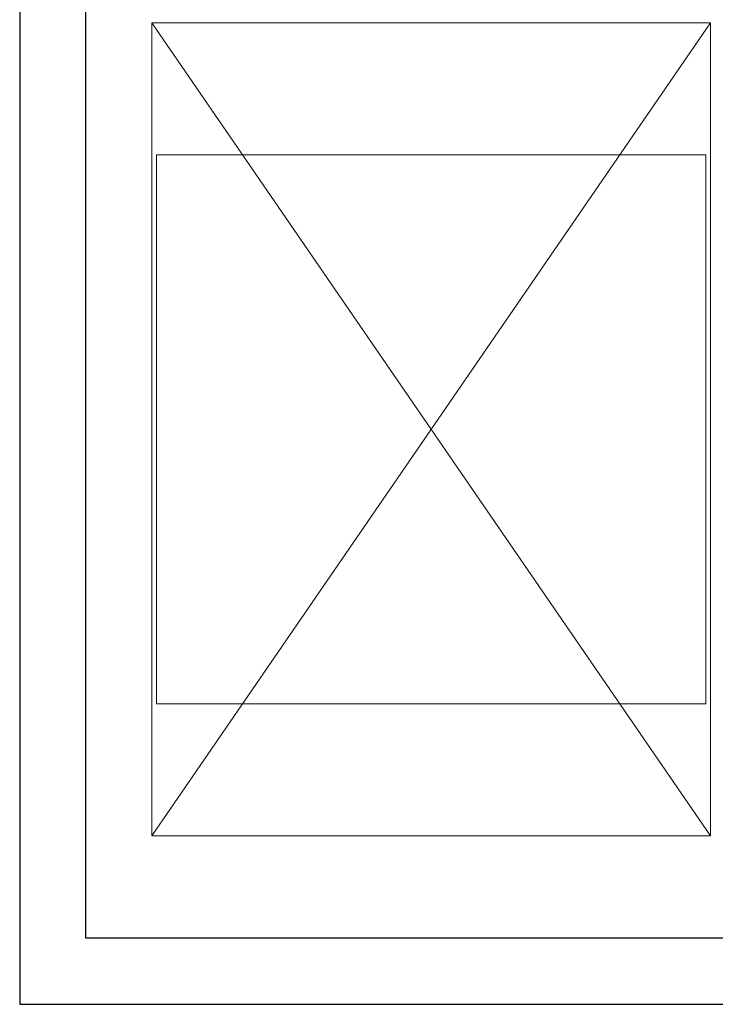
# Model space of a CAD drawing. Header units: millimetres. Extents: x 6612729504 to 6612744462, y 5733542327 to 5733549367.
# Tile 91 of 109: x 6612741999 to 6612742209, y 5733546411 to 5733546709. Entities that reach past the tile are written whole.
import ezdxf

# ---------------------------------------------------------------- set-up
doc = ezdxf.new("R2010")
doc.units = ezdxf.units.MM
doc.header["$MEASUREMENT"] = 0
doc.header["$XCLIPFRAME"] = 0
doc.layers.add('!!!!_SCIANY GRUBE', color=7, linetype='Continuous')
doc.layers.add('WIDOK', color=7, linetype='Continuous')
picture_1 = doc.add_image_def('image2.jpg', size_in_pixel=(240, 240))

msp = doc.modelspace()

# ---------------------------------------------------------------- linework, layer by layer
at = {"layer": '!!!!_SCIANY GRUBE', "color": 252, "lineweight": 30}
msp.add_lwpolyline([(6612741998.516687, 5733546734.844814), (6612741998.516493, 5733546410.844685), (6612742255.516494, 5733546410.844685), (6612742255.515914, 5733546734.844685), (6612742178.516493, 5733546734.844796), (6612742178.516493, 5733546712.844685), (6612742235.516494, 5733546712.844685), (6612742235.516494, 5733546430.844685), (6612742018.516494, 5733546430.844685), (6612742018.516494, 5733546712.844685), (6612742038.516494, 5733546712.844685), (6612742038.533265, 5733546734.844743)], close=True, dxfattribs=at)
at = {"layer": 'WIDOK', "color": 252, "lineweight": 18}
for p, q in [((6612742207.516494, 5733546461.844685), (6612742038.516494, 5733546707.844685)), ((6612742207.516494, 5733546707.844685), (6612742038.516494, 5733546461.844685))]:
    msp.add_line(p, q, dxfattribs=at)
msp.add_lwpolyline([(6612742038.516494, 5733546461.844685), (6612742038.516494, 5733546707.844685), (6612742207.516494, 5733546707.844685), (6612742207.516494, 5733546461.844685)], close=True, dxfattribs=at)

# ---------------------------------------------------------------- pictures from other files: only their frames are drawn
at = {"lineweight": 0}
image = msp.add_image(picture_1, insert=(6612742039.920052, 5733546501.748243), size_in_units=(166.192884, 166.192884), dxfattribs=at)
image.set_boundary_path([(-0.5, -0.5), (239.5, 239.5)])

doc.saveas('drawing.dxf')
